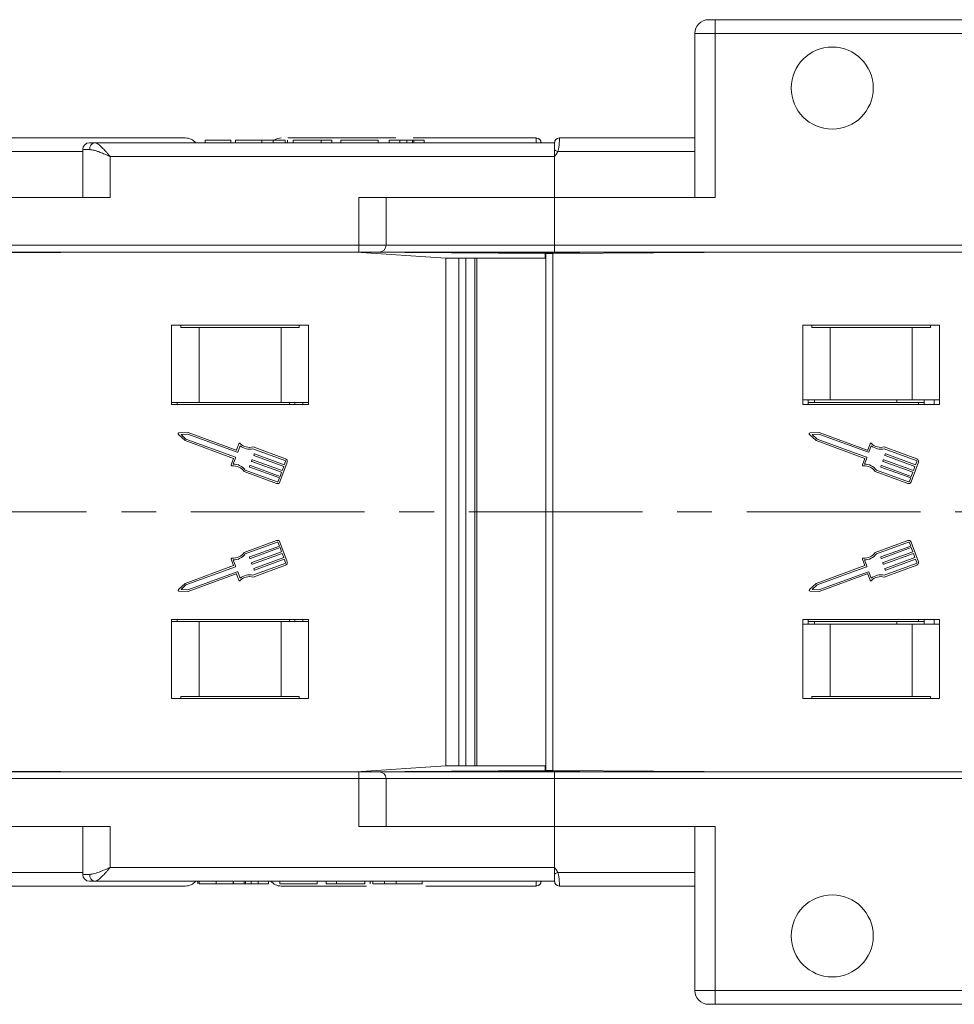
# Model space of a CAD drawing. Header units: millimetres. Extents: x 2517 to 3439, y -761 to -109.
# Tile 12 of 49: x 2946 to 3014, y -597 to -525. Entities that reach past the tile are written whole.
import ezdxf

# ---------------------------------------------------------------- set-up
doc = ezdxf.new("R2010")
doc.units = ezdxf.units.MM
doc.linetypes.add('CENTERX2', pattern=[20.32, 12.7, -2.54, 2.54, -2.54])

msp = doc.modelspace()

# ---------------------------------------------------------------- linework, layer by layer
at = {"color": 7, "linetype": 'Continuous', "lineweight": 15}
for p, q in [((2996.725, -524.771), (2996.225, -524.771)), ((2996.725, -524.771), (2996.725, -525.771)), ((2996.725, -524.771), (3029.774, -524.771)), ((2995.225, -525.771), (2995.225, -537.771)), ((2995.225, -525.771), (2996.725, -525.771)), ((2996.725, -525.771), (2996.725, -537.771)), ((3029.774, -525.771), (2996.725, -525.771)), ((2939.322, -533.421), (2957.972, -533.421)), ((2965.479, -533.421), (2973.375, -533.421)), ((2974.635, -533.421), (2983.635, -533.421)), ((2983.635, -533.421), (2983.635, -533.421)), ((2985.322, -533.421), (2995.225, -533.421)), ((2950.972, -533.771), (2951.354, -533.771)), ((2951.354, -533.771), (2984.972, -533.771)), ((2959.413, -533.571), (2959.413, -533.771)), ((2961.305, -533.571), (2961.305, -533.771)), ((2961.651, -533.571), (2961.651, -533.771)), ((2963.554, -533.571), (2963.554, -533.771)), ((2964.397, -533.571), (2964.397, -533.771)), ((2965.268, -533.571), (2965.268, -533.771)), ((2965.446, -533.571), (2965.446, -533.771)), ((2965.856, -533.571), (2965.856, -533.771)), ((2967.908, -533.571), (2965.856, -533.571)), ((2967.908, -533.571), (2967.908, -533.771)), ((2968.677, -533.571), (2967.908, -533.571)), ((2968.677, -533.571), (2968.677, -533.771)), ((2969.344, -533.571), (2969.344, -533.771)), ((2972.062, -533.571), (2969.344, -533.571)), ((2972.062, -533.571), (2972.062, -533.771)), ((2973.651, -533.571), (2972.882, -533.571)), ((2972.882, -533.571), (2972.882, -533.771)), ((2973.651, -533.571), (2973.651, -533.771)), ((2974.161, -533.571), (2974.161, -533.771)), ((2974.573, -533.571), (2974.573, -533.771)), ((2974.677, -533.571), (2974.677, -533.771)), ((2975.446, -533.571), (2974.677, -533.571)), ((2975.446, -533.571), (2975.446, -533.771)), ((2984.972, -533.771), (2984.972, -534.297)), ((2950.472, -534.421), (2939.207, -534.421)), ((2950.472, -534.271), (2950.472, -537.771)), ((2950.472, -534.271), (2950.981, -534.271)), ((2952.472, -534.771), (2952.472, -537.771)), ((2984.972, -534.771), (2952.472, -534.771)), ((2984.972, -534.297), (2984.972, -534.771)), ((2984.972, -534.771), (2984.972, -537.771)), ((2995.225, -534.421), (2985.207, -534.421)), ((2938.972, -537.771), (2952.472, -537.771)), ((2970.654, -541.271), (2970.654, -537.771)), ((2984.972, -537.771), (2970.654, -537.771)), ((2972.654, -541.271), (2972.654, -537.771)), ((2984.972, -541.271), (2984.972, -537.771)), ((2996.725, -537.771), (2984.972, -537.771)), ((2938.972, -541.271), (2970.654, -541.271)), ((2970.654, -541.771), (2970.654, -541.271)), ((2970.654, -541.271), (2972.654, -541.271)), ((2972.654, -541.271), (2984.972, -541.271)), ((2984.972, -541.271), (3029.774, -541.271)), ((2984.972, -541.771), (2984.972, -541.271)), ((2970.654, -541.771), (2938.972, -541.771)), ((2953.472, -541.771), (2938.974, -541.841)), ((2952.485, -541.771), (2952.41, -541.777)), ((2952.485, -541.776), (2952.485, -541.771)), ((2977.015, -542.221), (2970.472, -541.771)), ((2983.983, -541.841), (2970.546, -541.777)), ((2984.274, -541.868), (2970.576, -541.779)), ((2972.154, -541.771), (2970.654, -541.771)), ((2984.972, -541.771), (2972.154, -541.771)), ((2986.818, -541.855), (2983.983, -541.841)), ((2983.983, -541.866), (2983.983, -541.841)), ((2984.274, -541.868), (2984.554, -541.87)), ((2984.274, -542.221), (2984.274, -541.868)), ((2984.334, -541.871), (2984.834, -541.868)), ((2984.334, -560.771), (2984.334, -541.871)), ((2999.623, -541.771), (2984.834, -541.868)), ((2984.834, -541.868), (2984.834, -560.771)), ((3029.774, -541.771), (2984.972, -541.771)), ((2998.485, -541.771), (2998.365, -541.78)), ((2998.485, -541.779), (2998.485, -541.771)), ((2999.485, -541.771), (2999.478, -541.772)), ((2977.015, -560.771), (2977.015, -542.221)), ((2977.015, -542.221), (2977.978, -542.221)), ((2977.978, -542.221), (2977.978, -560.771)), ((2978.473, -542.221), (2977.978, -542.221)), ((2978.473, -560.771), (2978.473, -542.221)), ((2979.138, -542.221), (2978.473, -542.221)), ((2979.138, -542.221), (2979.138, -560.771)), ((2979.295, -542.221), (2979.138, -542.221)), ((2979.295, -542.221), (2979.295, -560.771)), ((2984.274, -542.221), (2979.295, -542.221)), ((2966.972, -547.121), (2956.972, -547.121)), ((2956.972, -547.121), (2956.972, -552.921)), ((2957.639, -547.271), (2957.639, -547.121)), ((2966.305, -547.121), (2966.305, -547.271)), ((2966.972, -552.921), (2966.972, -547.121)), ((3013.123, -547.121), (3003.123, -547.121)), ((3003.123, -547.121), (3003.123, -552.921)), ((3003.79, -547.271), (3003.79, -547.121)), ((3012.456, -547.121), (3012.456, -547.271)), ((3013.123, -552.921), (3013.123, -547.121)), ((2958.972, -547.271), (2957.639, -547.271)), ((2958.972, -552.771), (2958.972, -547.271)), ((2964.972, -547.271), (2958.972, -547.271)), ((2964.972, -552.771), (2964.972, -547.271)), ((2966.305, -547.271), (2964.972, -547.271)), ((3005.123, -547.271), (3003.79, -547.271)), ((3005.123, -552.571), (3005.123, -547.271)), ((3011.123, -547.271), (3005.123, -547.271)), ((3011.123, -552.571), (3011.123, -547.271)), ((3012.456, -547.271), (3011.123, -547.271)), ((2958.972, -552.771), (2956.972, -552.771)), ((2956.972, -552.921), (2966.972, -552.921)), ((2957.372, -552.921), (2957.372, -552.771)), ((2964.972, -552.771), (2958.972, -552.771)), ((2966.972, -552.771), (2964.972, -552.771)), ((2965.585, -552.771), (2965.585, -552.921)), ((2965.985, -552.921), (2965.985, -552.771)), ((2966.572, -552.921), (2966.572, -552.771)), ((3005.123, -552.571), (3003.123, -552.571)), ((3003.123, -552.921), (3013.123, -552.921)), ((3003.523, -552.921), (3003.523, -552.571)), ((3003.985, -552.771), (3003.523, -552.771)), ((3003.985, -552.771), (3003.985, -552.571)), ((3009.985, -552.771), (3003.985, -552.771)), ((3011.123, -552.571), (3005.123, -552.571)), ((3009.985, -552.771), (3009.985, -552.571)), ((3011.985, -552.771), (3009.985, -552.771)), ((3013.123, -552.571), (3011.123, -552.571)), ((3011.585, -552.771), (3011.585, -552.921)), ((3011.985, -552.921), (3011.985, -552.571)), ((3012.723, -552.921), (3012.723, -552.571)), ((2957.463, -555.1), (2957.949, -555.555)), ((2958.168, -554.955), (2957.503, -554.99)), ((2958.149, -555.084), (2957.66, -555.109)), ((2957.66, -555.109), (2958.018, -555.444)), ((2961.762, -556.404), (2958.149, -555.084)), ((2961.685, -556.24), (2958.168, -554.955)), ((3003.614, -555.1), (3004.1, -555.555)), ((3004.32, -554.955), (3003.654, -554.99)), ((3004.3, -555.084), (3003.811, -555.109)), ((3003.811, -555.109), (3004.169, -555.444)), ((3007.913, -556.404), (3004.3, -555.084)), ((3007.837, -556.24), (3004.32, -554.955)), ((2957.949, -555.555), (2961.496, -556.851)), ((2958.018, -555.444), (2961.63, -556.764)), ((2961.885, -555.787), (2961.726, -556.221)), ((3004.1, -555.555), (3007.647, -556.851)), ((3004.169, -555.444), (3007.781, -556.764)), ((3008.036, -555.787), (3007.877, -556.221)), ((2961.972, -555.921), (2961.802, -556.385)), ((2965.26, -557.002), (2962.919, -556.147)), ((2965.304, -556.883), (2962.926, -556.014)), ((2962.974, -556.609), (2962.996, -556.549)), ((2963.037, -556.53), (2965.21, -557.324)), ((3008.123, -555.921), (3007.954, -556.385)), ((3011.411, -557.002), (3009.07, -556.147)), ((3011.455, -556.883), (3009.077, -556.014)), ((3009.125, -556.609), (3009.147, -556.549)), ((3009.188, -556.53), (3011.361, -557.324)), ((2961.496, -556.851), (2961.327, -557.315)), ((2961.649, -556.805), (2961.48, -557.268)), ((2962.821, -557.029), (2962.843, -556.969)), ((2965.013, -557.864), (2962.84, -557.07)), ((2962.883, -556.95), (2965.057, -557.744)), ((2965.167, -557.444), (2962.993, -556.65)), ((2964.892, -558.567), (2965.418, -557.128)), ((2965.21, -557.324), (2965.298, -557.084)), ((3007.647, -556.851), (3007.478, -557.315)), ((3007.8, -556.805), (3007.631, -557.268)), ((3008.972, -557.029), (3008.994, -556.969)), ((3011.164, -557.864), (3008.991, -557.07)), ((3009.035, -556.95), (3011.208, -557.744)), ((3011.318, -557.444), (3009.144, -556.65)), ((3011.043, -558.567), (3011.569, -557.128)), ((3011.361, -557.324), (3011.449, -557.084)), ((2962.268, -557.813), (2964.647, -558.681)), ((2962.35, -557.706), (2964.69, -558.562)), ((2962.667, -557.449), (2962.689, -557.389)), ((2964.86, -558.284), (2962.686, -557.489)), ((2962.73, -557.37), (2964.904, -558.164)), ((2964.904, -558.164), (2965.013, -557.864)), ((2965.057, -557.744), (2965.167, -557.444)), ((3008.42, -557.813), (3010.798, -558.681)), ((3008.501, -557.706), (3010.841, -558.562)), ((3008.818, -557.449), (3008.84, -557.389)), ((3011.011, -558.284), (3008.837, -557.489)), ((3008.881, -557.37), (3011.055, -558.164)), ((3011.055, -558.164), (3011.164, -557.864)), ((3011.208, -557.744), (3011.318, -557.444)), ((2964.772, -558.523), (2964.86, -558.284)), ((3010.923, -558.523), (3011.011, -558.284)), ((2977.015, -579.321), (2977.015, -560.771)), ((2977.978, -560.771), (2977.978, -579.321)), ((2978.473, -579.321), (2978.473, -560.771)), ((2979.138, -560.771), (2979.138, -579.321)), ((2979.295, -560.771), (2979.295, -579.321)), ((2984.334, -579.671), (2984.334, -560.771)), ((2984.834, -560.771), (2984.834, -579.675)), ((2964.647, -562.861), (2962.268, -563.73)), ((2964.69, -562.981), (2962.35, -563.837)), ((2964.86, -563.259), (2964.772, -563.019)), ((2965.418, -564.415), (2964.892, -562.976)), ((3010.798, -562.861), (3008.42, -563.73)), ((3010.841, -562.981), (3008.501, -563.837)), ((3011.011, -563.259), (3010.923, -563.019)), ((3011.569, -564.415), (3011.043, -562.976)), ((2962.686, -564.053), (2964.86, -563.259)), ((2964.904, -563.379), (2962.73, -564.173)), ((2962.84, -564.473), (2965.013, -563.679)), ((2965.013, -563.679), (2964.904, -563.379)), ((3008.837, -564.053), (3011.011, -563.259)), ((3011.055, -563.379), (3008.881, -564.173)), ((3008.991, -564.473), (3011.164, -563.679)), ((3011.164, -563.679), (3011.055, -563.379)), ((2961.327, -564.228), (2961.496, -564.692)), ((2961.48, -564.275), (2961.649, -564.738)), ((2962.689, -564.154), (2962.667, -564.094)), ((2965.057, -563.799), (2962.883, -564.593)), ((2962.993, -564.893), (2965.167, -564.099)), ((2965.21, -564.219), (2963.037, -565.013)), ((2965.167, -564.099), (2965.057, -563.799)), ((2965.298, -564.458), (2965.21, -564.219)), ((3007.478, -564.228), (3007.647, -564.692)), ((3007.631, -564.275), (3007.8, -564.738)), ((3008.84, -564.154), (3008.818, -564.094)), ((3011.208, -563.799), (3009.035, -564.593)), ((3009.144, -564.893), (3011.318, -564.099)), ((3011.361, -564.219), (3009.188, -565.013)), ((3011.318, -564.099), (3011.208, -563.799)), ((3011.449, -564.458), (3011.361, -564.219)), ((2961.496, -564.692), (2957.949, -565.988)), ((2961.63, -564.779), (2958.018, -566.099)), ((2958.149, -566.459), (2961.762, -565.139)), ((2961.802, -565.158), (2961.972, -565.621)), ((2962.843, -564.574), (2962.821, -564.514)), ((2962.919, -565.396), (2965.26, -564.54)), ((2962.926, -565.529), (2965.304, -564.66)), ((2962.996, -564.994), (2962.974, -564.934)), ((3007.647, -564.692), (3004.1, -565.988)), ((3007.781, -564.779), (3004.169, -566.099)), ((3004.3, -566.459), (3007.913, -565.139)), ((3007.954, -565.158), (3008.123, -565.621)), ((3008.994, -564.574), (3008.972, -564.514)), ((3009.07, -565.396), (3011.411, -564.54)), ((3009.077, -565.529), (3011.455, -564.66)), ((3009.147, -564.994), (3009.125, -564.934)), ((2958.168, -566.588), (2961.685, -565.303)), ((2961.726, -565.322), (2961.885, -565.756)), ((3004.32, -566.588), (3007.837, -565.303)), ((3007.877, -565.322), (3008.036, -565.756)), ((2957.949, -565.988), (2957.463, -566.443)), ((2957.503, -566.553), (2958.168, -566.588)), ((2958.018, -566.099), (2957.66, -566.434)), ((2957.66, -566.434), (2958.149, -566.459)), ((3004.1, -565.988), (3003.614, -566.443)), ((3003.654, -566.553), (3004.32, -566.588)), ((3004.169, -566.099), (3003.811, -566.434)), ((3003.811, -566.434), (3004.3, -566.459)), ((2956.972, -568.621), (2956.972, -574.421)), ((2966.972, -568.621), (2956.972, -568.621)), ((2958.972, -568.771), (2956.972, -568.771)), ((2957.372, -568.771), (2957.372, -568.621)), ((2958.972, -568.771), (2958.972, -574.271)), ((2964.972, -568.771), (2958.972, -568.771)), ((2964.972, -568.771), (2964.972, -574.271)), ((2966.972, -568.771), (2964.972, -568.771)), ((2965.585, -568.621), (2965.585, -568.771)), ((2965.985, -568.771), (2965.985, -568.621)), ((2966.572, -568.771), (2966.572, -568.621)), ((2966.972, -574.421), (2966.972, -568.621)), ((3003.123, -568.621), (3003.123, -574.421)), ((3013.123, -568.621), (3003.123, -568.621)), ((3003.523, -568.971), (3003.523, -568.621)), ((3003.985, -568.771), (3003.523, -568.771)), ((3003.985, -568.771), (3003.985, -568.971)), ((3009.985, -568.771), (3003.985, -568.771)), ((3009.985, -568.771), (3009.985, -568.971)), ((3011.985, -568.771), (3009.985, -568.771)), ((3011.585, -568.621), (3011.585, -568.771)), ((3011.985, -568.971), (3011.985, -568.621)), ((3012.723, -568.971), (3012.723, -568.621)), ((3013.123, -574.421), (3013.123, -568.621)), ((3003.123, -568.971), (3005.123, -568.971)), ((3005.123, -568.971), (3005.123, -574.271)), ((3005.123, -568.971), (3011.123, -568.971)), ((3011.123, -568.971), (3011.123, -574.271)), ((3011.123, -568.971), (3013.123, -568.971)), ((2956.972, -574.421), (2966.972, -574.421)), ((2957.639, -574.271), (2957.639, -574.421)), ((2958.972, -574.271), (2957.639, -574.271)), ((2964.972, -574.271), (2958.972, -574.271)), ((2966.305, -574.271), (2964.972, -574.271)), ((2966.305, -574.421), (2966.305, -574.271)), ((3003.123, -574.421), (3013.123, -574.421)), ((3003.79, -574.271), (3005.123, -574.271)), ((3003.79, -574.421), (3003.79, -574.271)), ((3005.123, -574.271), (3011.123, -574.271)), ((3011.123, -574.271), (3012.456, -574.271)), ((3012.456, -574.271), (3012.456, -574.421)), ((2970.472, -579.771), (2977.015, -579.321)), ((2977.978, -579.321), (2977.015, -579.321)), ((2977.978, -579.321), (2978.473, -579.321)), ((2978.473, -579.321), (2979.138, -579.321)), ((2979.138, -579.321), (2979.295, -579.321)), ((2979.295, -579.321), (2984.274, -579.321)), ((2984.274, -579.675), (2984.274, -579.321)), ((2970.654, -579.771), (2938.972, -579.771)), ((2938.972, -580.271), (2970.654, -580.271)), ((2938.974, -579.701), (2953.472, -579.771)), ((2952.41, -579.766), (2952.485, -579.771)), ((2952.485, -579.771), (2952.485, -579.767)), ((2970.546, -579.766), (2983.983, -579.701)), ((2970.576, -579.764), (2984.274, -579.675)), ((2970.654, -579.771), (2970.654, -580.271)), ((2972.154, -579.771), (2970.654, -579.771)), ((2970.654, -580.271), (2970.654, -583.771)), ((2970.654, -580.271), (2972.654, -580.271)), ((2972.154, -579.771), (2984.972, -579.771)), ((2972.654, -583.771), (2972.654, -580.271)), ((2984.972, -580.271), (2972.654, -580.271)), ((2983.983, -579.701), (2983.983, -579.677)), ((2983.983, -579.701), (2986.818, -579.688)), ((2984.554, -579.673), (2984.274, -579.675)), ((2984.834, -579.675), (2984.334, -579.671)), ((2984.834, -579.675), (2999.623, -579.771)), ((2984.972, -580.271), (2984.972, -579.771)), ((2984.972, -579.771), (3029.774, -579.771)), ((2984.972, -580.271), (2984.972, -583.771)), ((3029.774, -580.271), (2984.972, -580.271)), ((2998.365, -579.763), (2998.485, -579.771)), ((2998.485, -579.771), (2998.485, -579.764)), ((2999.478, -579.77), (2999.485, -579.771)), ((2938.972, -583.771), (2952.472, -583.771)), ((2950.472, -583.771), (2950.472, -587.271)), ((2952.472, -586.771), (2952.472, -583.771)), ((2984.972, -583.771), (2970.654, -583.771)), ((2984.972, -583.771), (2996.725, -583.771)), ((2984.972, -586.771), (2984.972, -583.771)), ((2995.225, -583.771), (2995.225, -595.771)), ((2996.725, -583.771), (2996.725, -595.771)), ((2984.972, -586.771), (2952.472, -586.771)), ((2984.972, -587.246), (2984.972, -586.771)), ((2950.472, -587.121), (2939.207, -587.121)), ((2950.472, -587.271), (2950.981, -587.271)), ((2984.972, -587.771), (2984.972, -587.246)), ((2995.225, -587.121), (2985.207, -587.121)), ((2939.322, -588.121), (2957.972, -588.121)), ((2950.972, -587.771), (2951.354, -587.771)), ((2951.354, -587.771), (2984.972, -587.771)), ((2958.895, -587.971), (2958.895, -587.771)), ((2958.982, -587.971), (2958.982, -587.771)), ((2960.224, -587.971), (2960.224, -587.771)), ((2961.459, -587.971), (2961.459, -587.771)), ((2961.497, -587.971), (2961.497, -587.771)), ((2961.497, -587.971), (2962.267, -587.971)), ((2962.267, -587.971), (2962.267, -587.771)), ((2962.371, -587.971), (2962.371, -587.771)), ((2962.783, -587.971), (2962.783, -587.771)), ((2963.292, -587.971), (2963.292, -587.771)), ((2963.292, -587.971), (2964.062, -587.971)), ((2964.062, -587.971), (2964.062, -587.771)), ((2964.882, -587.971), (2964.882, -587.771)), ((2964.882, -587.971), (2967.6, -587.971)), ((2964.985, -588.121), (2971.212, -588.121)), ((2967.6, -587.971), (2967.6, -587.771)), ((2968.267, -587.971), (2968.267, -587.771)), ((2968.267, -587.971), (2969.036, -587.971)), ((2969.036, -587.971), (2969.036, -587.771)), ((2969.036, -587.971), (2971.087, -587.971)), ((2971.087, -587.971), (2971.087, -587.771)), ((2971.497, -587.971), (2971.497, -587.771)), ((2971.676, -587.971), (2971.676, -587.771)), ((2972.546, -587.971), (2972.546, -587.771)), ((2973.389, -587.971), (2973.389, -587.771)), ((2975.292, -587.971), (2975.292, -587.771)), ((2975.554, -588.121), (2983.635, -588.121)), ((2983.635, -588.121), (2983.635, -588.121)), ((2985.322, -588.121), (2995.225, -588.121)), ((2996.725, -595.771), (2995.225, -595.771)), ((2996.725, -595.771), (3029.774, -595.771)), ((2996.725, -595.771), (2996.725, -596.771)), ((2996.225, -596.771), (2996.725, -596.771)), ((3029.774, -596.771), (2996.725, -596.771))]:
    msp.add_line(p, q, dxfattribs=at)
at = {"color": 1, "linetype": 'CENTERX2', "lineweight": 13}
msp.add_line((3357.158, -560.771), (2806.496, -560.771), dxfattribs=at)
at = {"color": 7, "linetype": 'Continuous', "lineweight": 15}
for centre in [(3005.274, -529.771), (3005.274, -591.771)]:
    msp.add_circle(centre, 3, dxfattribs=at)
for centre, radius, start, end in [((2996.225, -525.771), 1, 90, 180), ((2957.972, -534.421), 1, 40.5416, 90), ((2964.985, -534.421), 1, 90, 120.17863), ((2983.635, -533.771), 0.35, 0.00166, 90.00559), ((2983.635, -533.771), 0.35, 0, 90), ((2985.322, -533.771), 0.35, 89.99442, 179.99834), ((2985.322, -533.771), 0.35, 90, 180), ((2950.972, -534.271), 0.5, 90, 180), ((2951.428, -534.216), 0.451, 99.5202, 187.08135), ((2963.866, -574.318), 45.245, 61.85753, 62.19463), ((2972.154, -541.271), 0.5, 270, 0), ((2957.507, -555.053), 0.0638, 92.951, 226.90808), ((3003.658, -555.053), 0.0638, 92.951, 226.90808), ((2961.945, -555.809), 0.0638, 44.41454, 159.92954), ((2962.668, -555.101), 0.949, 224.41454, 285.7472), ((3008.096, -555.809), 0.0638, 44.41454, 159.92954), ((3008.819, -555.101), 0.949, 224.41454, 285.7472), ((2961.696, -556.21), 0.0319, 249.92954, 339.92954), ((2961.773, -556.374), 0.0319, 249.92954, 339.92954), ((2962.668, -555.101), 1.076, 229.69289, 283.48884), ((2963.026, -556.56), 0.0319, 69.92954, 159.92954), ((3007.847, -556.21), 0.0319, 249.92954, 339.92954), ((3007.924, -556.374), 0.0319, 249.92954, 339.92954), ((3008.819, -555.101), 1.076, 229.69289, 283.48884), ((3009.177, -556.56), 0.0319, 69.92954, 159.92954), ((2961.483, -558.345), 1.076, 36.37025, 90.1662), ((2961.619, -556.794), 0.0319, 339.92954, 69.92954), ((2962.851, -557.04), 0.0319, 159.92954, 249.92954), ((2962.873, -556.98), 0.0319, 69.92954, 159.92954), ((2963.004, -556.62), 0.0319, 159.92954, 249.92954), ((2965.238, -557.062), 0.0638, 339.92954, 69.92954), ((2965.238, -557.062), 0.192, 339.92954, 69.92954), ((3007.634, -558.345), 1.076, 36.37025, 90.1662), ((3007.77, -556.794), 0.0319, 339.92954, 69.92954), ((3009.002, -557.04), 0.0319, 159.92954, 249.92954), ((3009.024, -556.98), 0.0319, 69.92954, 159.92954), ((3009.155, -556.62), 0.0319, 159.92954, 249.92954), ((3011.389, -557.062), 0.0638, 339.92954, 69.92954), ((3011.389, -557.062), 0.192, 339.92954, 69.92954), ((2961.387, -557.337), 0.0638, 159.92954, 275.44455), ((2961.483, -558.345), 0.949, 34.11188, 95.44455), ((2962.697, -557.459), 0.0319, 159.92954, 249.92954), ((2962.719, -557.4), 0.0319, 69.92954, 159.92954), ((3007.538, -557.337), 0.0638, 159.92954, 275.44455), ((3007.634, -558.345), 0.949, 34.11188, 95.44455), ((3008.848, -557.459), 0.0319, 159.92954, 249.92954), ((3008.87, -557.4), 0.0319, 69.92954, 159.92954), ((2964.712, -558.502), 0.192, 249.92954, 339.92954), ((2964.712, -558.502), 0.0638, 249.92954, 339.92954), ((3010.863, -558.502), 0.192, 249.92954, 339.92954), ((3010.863, -558.502), 0.0638, 249.92954, 339.92954), ((2964.712, -563.041), 0.192, 20.07046, 110.07046), ((2964.712, -563.041), 0.0638, 20.07046, 110.07046), ((3010.863, -563.041), 0.192, 20.07046, 110.07046), ((3010.863, -563.041), 0.0638, 20.07046, 110.07046), ((2961.483, -563.198), 0.949, 264.55545, 325.88812), ((3007.634, -563.198), 0.949, 264.55545, 325.88812), ((2961.387, -564.206), 0.0638, 84.55545, 200.07046), ((2961.483, -563.198), 1.076, 269.8338, 323.62975), ((2962.697, -564.083), 0.0319, 110.07046, 200.07046), ((2962.719, -564.143), 0.0319, 200.07046, 290.07046), ((2962.851, -564.503), 0.0319, 110.07046, 200.07046), ((2965.238, -564.48), 0.0638, 290.07046, 20.07046), ((2965.238, -564.48), 0.192, 290.07046, 20.07046), ((3007.538, -564.206), 0.0638, 84.55545, 200.07046), ((3007.634, -563.198), 1.076, 269.8338, 323.62975), ((3008.848, -564.083), 0.0319, 110.07046, 200.07046), ((3008.87, -564.143), 0.0319, 200.07046, 290.07046), ((3009.002, -564.503), 0.0319, 110.07046, 200.07046), ((3011.389, -564.48), 0.0638, 290.07046, 20.07046), ((3011.389, -564.48), 0.192, 290.07046, 20.07046), ((2961.619, -564.749), 0.0319, 290.07046, 20.07046), ((2961.773, -565.169), 0.0319, 20.07046, 110.07046), ((2962.873, -564.563), 0.0319, 200.07046, 290.07046), ((2963.004, -564.923), 0.0319, 110.07046, 200.07046), ((2963.026, -564.983), 0.0319, 200.07046, 290.07046), ((3007.77, -564.749), 0.0319, 290.07046, 20.07046), ((3007.924, -565.169), 0.0319, 20.07046, 110.07046), ((3009.024, -564.563), 0.0319, 200.07046, 290.07046), ((3009.155, -564.923), 0.0319, 110.07046, 200.07046), ((3009.177, -564.983), 0.0319, 200.07046, 290.07046), ((2961.696, -565.333), 0.0319, 20.07046, 110.07046), ((2961.945, -565.734), 0.0638, 200.07046, 315.58546), ((2962.668, -566.442), 1.076, 76.51116, 130.30711), ((2962.668, -566.442), 0.949, 74.2528, 135.58546), ((3007.847, -565.333), 0.0319, 20.07046, 110.07046), ((3008.096, -565.734), 0.0638, 200.07046, 315.58546), ((3008.819, -566.442), 1.076, 76.51116, 130.30711), ((3008.819, -566.442), 0.949, 74.2528, 135.58546), ((2957.507, -566.49), 0.0638, 133.09192, 267.049), ((3003.658, -566.49), 0.0638, 133.09192, 267.049), ((2972.154, -580.271), 0.5, 0, 90), ((2950.972, -587.271), 0.5, 180, 270), ((2951.428, -587.327), 0.451, 172.91865, 260.4798), ((2963.866, -547.225), 45.245, 297.80537, 298.14247), ((2957.972, -587.121), 1, 270, 319.4584), ((2964.985, -587.121), 1, 220.5416, 270), ((2983.635, -587.771), 0.35, 269.99441, 359.99834), ((2983.635, -587.771), 0.35, 270, 0), ((2985.322, -587.771), 0.35, 180.00166, 270.00558), ((2985.322, -587.771), 0.35, 180, 270), ((2996.225, -595.771), 1, 180, 270)]:
    msp.add_arc(centre, radius, start, end, dxfattribs=at)
for points, knots in [([(2983.642, -533.771), (2983.638, -533.712), (2983.631, -533.57), (2983.633, -533.447), (2983.634, -533.43), (2983.635, -533.421)], [0, 0, 0, 0, 0.287161, 0.678403, 1, 1, 1, 1]), ([(2985.322, -533.421), (2985.322, -533.422), (2985.323, -533.424), (2985.324, -533.475), (2985.323, -533.653), (2985.308, -533.913), (2985.276, -534.187), (2985.226, -534.356), (2985.207, -534.421)], [0, 0, 0, 0, 0.0234843, 0.2373073, 0.4510924, 0.6637685, 0.8705553, 1, 1, 1, 1]), ([(2952.472, -534.771), (2952.47, -534.769), (2952.468, -534.767), (2952.462, -534.76), (2952.454, -534.751), (2952.439, -534.734), (2952.417, -534.708), (2952.39, -534.677), (2952.345, -534.625), (2952.266, -534.535), (2952.1, -534.347), (2951.945, -534.181), (2951.738, -533.979), (2951.547, -533.814), (2951.412, -533.784), (2951.354, -533.771)], [0, 0, 0, 0, 0.004076, 0.005312, 0.013833, 0.023499, 0.039938, 0.067959, 0.085914, 0.147188, 0.256834, 0.484715, 0.526697, 0.795371, 1, 1, 1, 1]), ([(2961.305, -533.571), (2961.286, -533.571), (2961.246, -533.571), (2960.78, -533.571), (2960.109, -533.571), (2959.646, -533.571), (2959.413, -533.571)], [0, 0, 0, 0, 0.280551, 0.5594882, 0.779434, 1, 1, 1, 1]), ([(2963.554, -533.571), (2963.256, -533.571), (2962.661, -533.571), (2961.999, -533.571), (2961.689, -533.571), (2961.664, -533.571), (2961.651, -533.571)], [0, 0, 0, 0, 0.279831, 0.558669, 0.779006, 1, 1, 1, 1]), ([(2964.397, -533.571), (2964.244, -533.571), (2963.97, -533.571), (2963.681, -533.571), (2963.554, -533.571)], [0, 0, 0, 0, 0.5595644, 1, 1, 1, 1]), ([(2965.268, -533.571), (2965.149, -533.571), (2964.938, -533.571), (2964.563, -533.571), (2964.397, -533.571)], [0, 0, 0, 0, 0.559956, 1, 1, 1, 1]), ([(2974.161, -533.571), (2974.068, -533.571), (2973.929, -533.571), (2973.775, -533.571), (2973.649, -533.571), (2973.65, -533.571), (2973.651, -533.571)], [0, 0, 0, 0, 0.249396, 0.374426, 0.499454, 1, 1, 1, 1]), ([(2974.573, -533.571), (2974.546, -533.571), (2974.492, -533.571), (2974.351, -533.571), (2974.233, -533.571), (2974.161, -533.571)], [0, 0, 0, 0, 0.280672, 0.560844, 1, 1, 1, 1]), ([(2974.677, -533.571), (2974.673, -533.571), (2974.665, -533.571), (2974.601, -533.571), (2974.573, -533.571)], [0, 0, 0, 0, 0.561018, 1, 1, 1, 1]), ([(2952.472, -534.771), (2952.469, -534.77), (2952.458, -534.765), (2952.42, -534.749), (2952.375, -534.729), (2952.228, -534.666), (2951.997, -534.567), (2951.701, -534.449), (2951.442, -534.359), (2951.203, -534.29), (2951.06, -534.278), (2950.981, -534.271)], [0, 0, 0, 0, 0.0050763, 0.0203242, 0.070651, 0.0888897, 0.2920738, 0.5005507, 0.6534347, 0.809647, 1, 1, 1, 1]), ([(2985.207, -534.421), (2985.195, -534.443), (2985.126, -534.564), (2985.042, -534.677), (2984.973, -534.77), (2984.972, -534.771)], [0, 0, 0, 0, 0.17537, 0.987913, 1, 1, 1, 1]), ([(2952.472, -586.771), (2952.469, -586.773), (2952.458, -586.777), (2952.42, -586.794), (2952.375, -586.813), (2952.117, -586.925), (2951.72, -587.091), (2951.267, -587.246), (2951.06, -587.264), (2950.981, -587.271)], [0, 0, 0, 0, 0.005088, 0.020369, 0.070807, 0.089086, 0.500311, 0.809226, 1, 1, 1, 1]), ([(2952.472, -586.771), (2952.47, -586.773), (2952.468, -586.776), (2952.462, -586.783), (2952.454, -586.792), (2952.439, -586.809), (2952.417, -586.835), (2952.39, -586.866), (2952.345, -586.917), (2952.266, -587.008), (2952.1, -587.196), (2951.945, -587.362), (2951.738, -587.564), (2951.547, -587.729), (2951.412, -587.759), (2951.354, -587.771)], [0, 0, 0, 0, 0.0040759, 0.005312, 0.0138325, 0.0234994, 0.0399385, 0.0679586, 0.0859142, 0.1471881, 0.2568342, 0.4847154, 0.5266974, 0.7953711, 1, 1, 1, 1]), ([(2985.207, -587.121), (2985.195, -587.1), (2985.126, -586.979), (2985.042, -586.866), (2984.973, -586.773), (2984.972, -586.771)], [0, 0, 0, 0, 0.17537, 0.987913, 1, 1, 1, 1]), ([(2985.322, -588.121), (2985.322, -588.121), (2985.323, -588.119), (2985.324, -588.068), (2985.323, -587.89), (2985.308, -587.63), (2985.276, -587.356), (2985.226, -587.187), (2985.207, -587.121)], [0, 0, 0, 0, 0.023484, 0.237307, 0.451092, 0.663769, 0.870555, 1, 1, 1, 1]), ([(2958.982, -587.971), (2959.045, -587.971), (2959.171, -587.971), (2959.612, -587.971), (2959.992, -587.971), (2960.224, -587.971)], [0, 0, 0, 0, 0.2801216, 0.5603549, 1, 1, 1, 1]), ([(2960.224, -587.971), (2960.419, -587.971), (2960.807, -587.971), (2961.252, -587.971), (2961.436, -587.971), (2961.451, -587.971), (2961.459, -587.971)], [0, 0, 0, 0, 0.280246, 0.558416, 0.778827, 1, 1, 1, 1]), ([(2962.267, -587.971), (2962.271, -587.971), (2962.279, -587.971), (2962.343, -587.971), (2962.371, -587.971)], [0, 0, 0, 0, 0.561018, 1, 1, 1, 1]), ([(2962.371, -587.971), (2962.398, -587.971), (2962.451, -587.971), (2962.592, -587.971), (2962.711, -587.971), (2962.783, -587.971)], [0, 0, 0, 0, 0.280672, 0.560844, 1, 1, 1, 1]), ([(2962.783, -587.971), (2962.876, -587.971), (2963.015, -587.971), (2963.169, -587.971), (2963.295, -587.971), (2963.293, -587.971), (2963.292, -587.971)], [0, 0, 0, 0, 0.249396, 0.374426, 0.499454, 1, 1, 1, 1]), ([(2971.676, -587.971), (2971.794, -587.971), (2972.006, -587.971), (2972.381, -587.971), (2972.546, -587.971)], [0, 0, 0, 0, 0.5599557, 1, 1, 1, 1]), ([(2972.546, -587.971), (2972.7, -587.971), (2972.974, -587.971), (2973.262, -587.971), (2973.389, -587.971)], [0, 0, 0, 0, 0.559564, 1, 1, 1, 1]), ([(2973.389, -587.971), (2973.687, -587.971), (2974.282, -587.971), (2974.945, -587.971), (2975.255, -587.971), (2975.28, -587.971), (2975.292, -587.971)], [0, 0, 0, 0, 0.279831, 0.558669, 0.779006, 1, 1, 1, 1]), ([(2983.642, -587.771), (2983.638, -587.831), (2983.631, -587.973), (2983.633, -588.095), (2983.634, -588.113), (2983.635, -588.121)], [0, 0, 0, 0, 0.287161, 0.678403, 1, 1, 1, 1])]:
    msp.add_open_spline(points, degree=3, knots=knots, dxfattribs=at)

doc.saveas('drawing.dxf')
